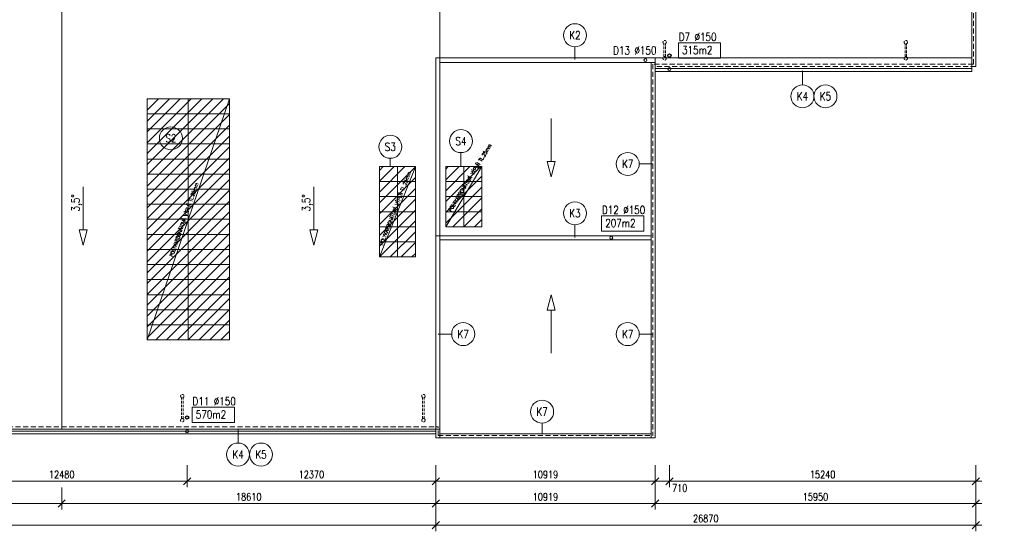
# Model space of a CAD drawing. Header units: millimetres. Extents: x -485339 to 350584, y -2181201 to -313328.
# Tile 12 of 115: x -227132 to -178143, y -1147765 to -1122326. Entities that reach past the tile are written whole.
import ezdxf
from ezdxf.enums import TextEntityAlignment as Align

# ---------------------------------------------------------------- set-up
doc = ezdxf.new("R2010")
doc.units = ezdxf.units.MM
doc.header["$LTSCALE"] = 10
for name, pattern in [('DASHDOT', [25.4, 12.7, -6.35, 0, -6.35]), ('DASHED', [19.05, 12.7, -6.35]), ('ČÁRKOVANÁ', [19.05, 12.7, -6.35]), ('ČÁRKOVANÁ2', [9.525, 6.35, -3.175])]:
    doc.linetypes.add(name, pattern=pattern)
doc.layers.get('Defpoints').update_dxf_attribs({"color": 201})
doc.layers.add('Dešt_svod', color=201, linetype='Continuous')
for name, color, linetype, lineweight in [('N_kóty', 10, 'Continuous', 18), ('N_popis', 10, 'Continuous', 18), ('N_čáry_plné', 10, 'Continuous', 18), ('N_čáry_pod', 10, 'ČÁRKOVANÁ', 18), ('N_šrary', 10, 'Continuous', 18), ('St_čáry_osy', 250, 'DASHDOT', 18), ('St_čáry_plné', 250, 'Continuous', 18), ('St_čáry_pod', 250, 'ČÁRKOVANÁ2', 18)]:
    doc.layers.add(name, color=color, linetype=linetype, lineweight=lineweight)
doc.layers.add('St_plocha_místn', color=140, linetype='Continuous', lineweight=18, plot=False)
doc.styles.get("Standard").update_dxf_attribs({"font": 'simplex.shx', "width": 0.8})
doc.dimstyles.new('stavebníM200', dxfattribs={"dimtxt": 370, "dimasz": 360, "dimexe": 300, "dimexo": 200, "dimgap": 150, "dimtad": 1, "dimdec": 0, "dimtxsty": 'Standard', "dimblk": 'OBLIQUE', "dimcen": -2.5, "dimdle": 300, "dimclrd": 256, "dimclre": 256, "dimclrt": 256, "dimadec": 4, "dimazin": 0, "dimtfac": 1, "dimtdec": 0, "dimtmove": 2, "dimatfit": 3, "dimldrblk": 'OBLIQUE', "dimfxl": 800, "dimfxlon": 1, "dimlwd": -1, "dimlwe": -1, "dimarcsym": 0})
pattern_1 = [(45, (-75857.86, -507733.66), (-269.40768, 269.40768), [])]

# ---------------------------------------------------------------- blocks, each defined once
blk = doc.blocks.new('G$CE3D3B369')
at = {"layer": 'St_čáry_osy', "linetype": 'ByBlock', "ltscale": 2}
blk.add_lwpolyline([(0, 0), (12000, 0), (12000, 4100), (0, 4100)], close=True, dxfattribs=at)
for points in [[(750, 4100), (750, 0)], [(1500, 4100), (1500, 0)], [(2250, 4100), (2250, 0)], [(3000, 4100), (3000, 0)], [(3750, 4100), (3750, 0)], [(4500, 4100), (4500, 0)], [(5250, 4100), (5250, 0)], [(6000, 4100), (6000, 0)], [(6750, 4100), (6750, 0)], [(7500, 4100), (7500, 0)], [(8250, 4100), (8250, 0)], [(9000, 4100), (9000, 0)], [(9750, 4100), (9750, 0)], [(10500, 4100), (10500, 0)], [(11250, 4100), (11250, 0)], [(0, 2050), (12000, 2050)]]:
    blk.add_lwpolyline(points, dxfattribs=at)
at = {"layer": 'St_čáry_osy', "ltscale": 2}
blk.add_lwpolyline([(12000, 4100), (12000, 0)], dxfattribs=at)
blk = doc.blocks.new('G$C94846F24')
at = {"layer": 'St_čáry_osy', "linetype": 'ByBlock', "ltscale": 2}
blk.add_lwpolyline([(-900, -4500), (900, -4500), (900, 0), (-900, 0)], close=True, dxfattribs=at)
for points in [[(0, 0), (0, -4500)], [(900, -750), (-900, -750)], [(900, -1500), (-900, -1500)], [(900, -2250), (-900, -2250)], [(900, -3000), (-900, -3000)], [(900, -3750), (-900, -3750)]]:
    blk.add_lwpolyline(points, dxfattribs=at)
blk = doc.blocks.new('G$CCDD23A3A')
at = {"layer": 'St_čáry_osy', "linetype": 'ByBlock', "ltscale": 2}
blk.add_lwpolyline([(-900, -3000), (900, -3000), (900, 0), (-900, 0)], close=True, dxfattribs=at)
for points in [[(0, 0), (0, -3000)], [(900, -750), (-900, -750)], [(900, -1500), (-900, -1500)], [(900, -2250), (-900, -2250)], [(900, -3000), (-900, -3000)]]:
    blk.add_lwpolyline(points, dxfattribs=at)
blk = doc.blocks.new('_OBLIQUE')
at = {"color": 0, "linetype": 'ByBlock'}
blk.add_line((-0.5, -0.5), (0.5, 0.5), dxfattribs=at)
blk = doc.blocks.new('*D2548')
at = {"layer": 'Defpoints', "color": 0, "transparency": 16777216}
for p in [(-242743, -1144267), (-225043, -1144387), (-225043, -1146388)]:
    blk.add_point(p, dxfattribs=at)
at = {"layer": 'N_kóty', "transparency": 16777216}
for p, q in [((-242743, -1145588), (-242743, -1146688)), ((-225043, -1145588), (-225043, -1146688)), ((-243043, -1146388), (-224743, -1146388))]:
    blk.add_line(p, q, dxfattribs=at)
at = {"layer": 'N_kóty', "linetype": 'ByBlock', "transparency": 16777216, "xscale": 360, "yscale": 360, "zscale": 360, "rotation": 180}
blk.add_blockref('_OBLIQUE', (-242743, -1146388), dxfattribs=at)
at = {"layer": 'N_kóty', "linetype": 'ByBlock', "transparency": 16777216, "xscale": 360, "yscale": 360, "zscale": 360}
blk.add_blockref('_OBLIQUE', (-225043, -1146388), dxfattribs=at)
at = {"layer": 'N_kóty', "transparency": 16777216, "insert": (-233893, -1146053), "char_height": 370, "attachment_point": 5}
blk.add_mtext('17700', dxfattribs=at)
blk = doc.blocks.new('*D2549')
at = {"layer": 'Defpoints', "color": 0, "transparency": 16777216}
for p in [(-225043, -1144387), (-206433, -1144827), (-206433, -1146388)]:
    blk.add_point(p, dxfattribs=at)
at = {"layer": 'N_kóty', "transparency": 16777216}
for p, q in [((-225043, -1145588), (-225043, -1146688)), ((-206433, -1145588), (-206433, -1146688)), ((-225343, -1146388), (-206133, -1146388))]:
    blk.add_line(p, q, dxfattribs=at)
at = {"layer": 'N_kóty', "linetype": 'ByBlock', "transparency": 16777216, "xscale": 360, "yscale": 360, "zscale": 360, "rotation": 180}
blk.add_blockref('_OBLIQUE', (-225043, -1146388), dxfattribs=at)
at = {"layer": 'N_kóty', "linetype": 'ByBlock', "transparency": 16777216, "xscale": 360, "yscale": 360, "zscale": 360}
blk.add_blockref('_OBLIQUE', (-206433, -1146388), dxfattribs=at)
at = {"layer": 'N_kóty', "transparency": 16777216, "insert": (-215738, -1146053), "char_height": 370, "attachment_point": 5}
blk.add_mtext('18610', dxfattribs=at)
blk = doc.blocks.new('*D2550')
at = {"layer": 'Defpoints', "color": 0, "transparency": 16777216}
for p in [(-276233, -1144387), (-206433, -1144827), (-276233, -1147465)]:
    blk.add_point(p, dxfattribs=at)
at = {"layer": 'N_kóty', "transparency": 16777216}
for p, q in [((-276233, -1146665), (-276233, -1147765)), ((-206433, -1146665), (-206433, -1147765)), ((-206133, -1147465), (-276533, -1147465))]:
    blk.add_line(p, q, dxfattribs=at)
at = {"layer": 'N_kóty', "linetype": 'ByBlock', "transparency": 16777216, "xscale": 360, "yscale": 360, "zscale": 360, "rotation": 180}
blk.add_blockref('_OBLIQUE', (-276233, -1147465), dxfattribs=at)
at = {"layer": 'N_kóty', "linetype": 'ByBlock', "transparency": 16777216, "xscale": 360, "yscale": 360, "zscale": 360}
blk.add_blockref('_OBLIQUE', (-206433, -1147465), dxfattribs=at)
at = {"layer": 'N_kóty', "transparency": 16777216, "insert": (-241334, -1147130), "char_height": 370, "attachment_point": 5}
blk.add_mtext('69800', dxfattribs=at)
blk = doc.blocks.new('*D2554')
at = {"layer": 'Defpoints', "color": 0, "transparency": 16777216}
for p in [(-231283, -1142106), (-218803, -1142106), (-218803, -1145279)]:
    blk.add_point(p, dxfattribs=at)
at = {"layer": 'N_kóty', "transparency": 16777216}
for p, q in [((-231283, -1144479), (-231283, -1145579)), ((-218803, -1144479), (-218803, -1145579)), ((-231583, -1145279), (-218503, -1145279))]:
    blk.add_line(p, q, dxfattribs=at)
at = {"layer": 'N_kóty', "linetype": 'ByBlock', "transparency": 16777216, "xscale": 360, "yscale": 360, "zscale": 360, "rotation": 180}
blk.add_blockref('_OBLIQUE', (-231283, -1145279), dxfattribs=at)
at = {"layer": 'N_kóty', "linetype": 'ByBlock', "transparency": 16777216, "xscale": 360, "yscale": 360, "zscale": 360}
blk.add_blockref('_OBLIQUE', (-218803, -1145279), dxfattribs=at)
at = {"layer": 'N_kóty', "transparency": 16777216, "insert": (-225043, -1144944), "char_height": 370, "attachment_point": 5}
blk.add_mtext('12480', dxfattribs=at)
blk = doc.blocks.new('*D2555')
at = {"layer": 'Defpoints', "color": 0, "transparency": 16777216}
for p in [(-218803, -1142106), (-206433, -1143123), (-206433, -1145279)]:
    blk.add_point(p, dxfattribs=at)
at = {"layer": 'N_kóty', "transparency": 16777216}
for p, q in [((-218803, -1144479), (-218803, -1145579)), ((-206433, -1144479), (-206433, -1145579)), ((-219103, -1145279), (-206133, -1145279))]:
    blk.add_line(p, q, dxfattribs=at)
at = {"layer": 'N_kóty', "linetype": 'ByBlock', "transparency": 16777216, "xscale": 360, "yscale": 360, "zscale": 360, "rotation": 180}
blk.add_blockref('_OBLIQUE', (-218803, -1145279), dxfattribs=at)
at = {"layer": 'N_kóty', "linetype": 'ByBlock', "transparency": 16777216, "xscale": 360, "yscale": 360, "zscale": 360}
blk.add_blockref('_OBLIQUE', (-206433, -1145279), dxfattribs=at)
at = {"layer": 'N_kóty', "transparency": 16777216, "insert": (-212618, -1144944), "char_height": 370, "attachment_point": 5}
blk.add_mtext('12370', dxfattribs=at)
blk = doc.blocks.new('*D2556')
at = {"layer": 'Defpoints', "color": 0, "transparency": 16777216}
for p in [(-194803, -1124110), (-195513, -1143123), (-194803, -1145279)]:
    blk.add_point(p, dxfattribs=at)
at = {"layer": 'N_kóty', "transparency": 16777216}
for p, q in [((-195513, -1144479), (-195513, -1145579)), ((-194803, -1144479), (-194803, -1145579)), ((-195813, -1145279), (-194503, -1145279))]:
    blk.add_line(p, q, dxfattribs=at)
at = {"layer": 'N_kóty', "linetype": 'ByBlock', "transparency": 16777216, "xscale": 360, "yscale": 360, "zscale": 360, "rotation": 180}
blk.add_blockref('_OBLIQUE', (-195513, -1145279), dxfattribs=at)
at = {"layer": 'N_kóty', "linetype": 'ByBlock', "transparency": 16777216, "xscale": 360, "yscale": 360, "zscale": 360}
blk.add_blockref('_OBLIQUE', (-194803, -1145279), dxfattribs=at)
at = {"layer": 'N_kóty', "transparency": 16777216, "insert": (-194294, -1145614), "char_height": 370, "attachment_point": 5}
blk.add_mtext('710', dxfattribs=at)
blk = doc.blocks.new('*D2557')
at = {"layer": 'Defpoints', "color": 0, "transparency": 16777216}
for p in [(-194803, -1124110), (-179563, -1124658), (-179563, -1145279)]:
    blk.add_point(p, dxfattribs=at)
at = {"layer": 'N_kóty', "transparency": 16777216}
for p, q in [((-194803, -1144479), (-194803, -1145579)), ((-179563, -1144479), (-179563, -1145579)), ((-195103, -1145279), (-179263, -1145279))]:
    blk.add_line(p, q, dxfattribs=at)
at = {"layer": 'N_kóty', "linetype": 'ByBlock', "transparency": 16777216, "xscale": 360, "yscale": 360, "zscale": 360, "rotation": 180}
blk.add_blockref('_OBLIQUE', (-194803, -1145279), dxfattribs=at)
at = {"layer": 'N_kóty', "linetype": 'ByBlock', "transparency": 16777216, "xscale": 360, "yscale": 360, "zscale": 360}
blk.add_blockref('_OBLIQUE', (-179563, -1145279), dxfattribs=at)
at = {"layer": 'N_kóty', "transparency": 16777216, "insert": (-187183, -1144944), "char_height": 370, "attachment_point": 5}
blk.add_mtext('15240', dxfattribs=at)
blk = doc.blocks.new('*D2566')
at = {"layer": 'Defpoints', "color": 0, "transparency": 16777216}
for p in [(-206433, -1143123), (-195513, -1143077), (-195513, -1145279)]:
    blk.add_point(p, dxfattribs=at)
at = {"layer": 'N_kóty', "transparency": 16777216}
for p, q in [((-206433, -1144479), (-206433, -1145579)), ((-195513, -1144479), (-195513, -1145579)), ((-206733, -1145279), (-195213, -1145279))]:
    blk.add_line(p, q, dxfattribs=at)
at = {"layer": 'N_kóty', "linetype": 'ByBlock', "transparency": 16777216, "xscale": 360, "yscale": 360, "zscale": 360, "rotation": 180}
blk.add_blockref('_OBLIQUE', (-206433, -1145279), dxfattribs=at)
at = {"layer": 'N_kóty', "linetype": 'ByBlock', "transparency": 16777216, "xscale": 360, "yscale": 360, "zscale": 360}
blk.add_blockref('_OBLIQUE', (-195513, -1145279), dxfattribs=at)
at = {"layer": 'N_kóty', "transparency": 16777216, "insert": (-200973, -1144944), "char_height": 370, "attachment_point": 5}
blk.add_mtext('10919', dxfattribs=at)
blk = doc.blocks.new('*D2567')
at = {"layer": 'Defpoints', "color": 0, "transparency": 16777216}
for p in [(-195513, -1143123), (-206433, -1144827), (-195513, -1146388)]:
    blk.add_point(p, dxfattribs=at)
at = {"layer": 'N_kóty', "transparency": 16777216}
for p, q in [((-206433, -1145588), (-206433, -1146688)), ((-195513, -1145588), (-195513, -1146688)), ((-206733, -1146388), (-195213, -1146388))]:
    blk.add_line(p, q, dxfattribs=at)
at = {"layer": 'N_kóty', "linetype": 'ByBlock', "transparency": 16777216, "xscale": 360, "yscale": 360, "zscale": 360, "rotation": 180}
blk.add_blockref('_OBLIQUE', (-206433, -1146388), dxfattribs=at)
at = {"layer": 'N_kóty', "linetype": 'ByBlock', "transparency": 16777216, "xscale": 360, "yscale": 360, "zscale": 360}
blk.add_blockref('_OBLIQUE', (-195513, -1146388), dxfattribs=at)
at = {"layer": 'N_kóty', "transparency": 16777216, "insert": (-200973, -1146053), "char_height": 370, "attachment_point": 5}
blk.add_mtext('10919', dxfattribs=at)
blk = doc.blocks.new('*D2568')
at = {"layer": 'Defpoints', "color": 0, "transparency": 16777216}
for p in [(-179563, -1124658), (-195513, -1143123), (-179563, -1146388)]:
    blk.add_point(p, dxfattribs=at)
at = {"layer": 'N_kóty', "transparency": 16777216}
for p, q in [((-195513, -1145588), (-195513, -1146688)), ((-179563, -1145588), (-179563, -1146688)), ((-195813, -1146388), (-179263, -1146388))]:
    blk.add_line(p, q, dxfattribs=at)
at = {"layer": 'N_kóty', "linetype": 'ByBlock', "transparency": 16777216, "xscale": 360, "yscale": 360, "zscale": 360, "rotation": 180}
blk.add_blockref('_OBLIQUE', (-195513, -1146388), dxfattribs=at)
at = {"layer": 'N_kóty', "linetype": 'ByBlock', "transparency": 16777216, "xscale": 360, "yscale": 360, "zscale": 360}
blk.add_blockref('_OBLIQUE', (-179563, -1146388), dxfattribs=at)
at = {"layer": 'N_kóty', "transparency": 16777216, "insert": (-187538, -1146053), "char_height": 370, "attachment_point": 5}
blk.add_mtext('15950', dxfattribs=at)
blk = doc.blocks.new('*D2569')
at = {"layer": 'Defpoints', "color": 0, "transparency": 16777216}
for p in [(-179563, -1124658), (-206433, -1144827), (-179563, -1147465)]:
    blk.add_point(p, dxfattribs=at)
at = {"layer": 'N_kóty', "transparency": 16777216}
for p, q in [((-206433, -1146665), (-206433, -1147765)), ((-179563, -1146665), (-179563, -1147765)), ((-206733, -1147465), (-179263, -1147465))]:
    blk.add_line(p, q, dxfattribs=at)
at = {"layer": 'N_kóty', "linetype": 'ByBlock', "transparency": 16777216, "xscale": 360, "yscale": 360, "zscale": 360, "rotation": 180}
blk.add_blockref('_OBLIQUE', (-206433, -1147465), dxfattribs=at)
at = {"layer": 'N_kóty', "linetype": 'ByBlock', "transparency": 16777216, "xscale": 360, "yscale": 360, "zscale": 360}
blk.add_blockref('_OBLIQUE', (-179563, -1147465), dxfattribs=at)
at = {"layer": 'N_kóty', "transparency": 16777216, "insert": (-192998, -1147130), "char_height": 370, "attachment_point": 5}
blk.add_mtext('26870', dxfattribs=at)
blk = doc.blocks.new('*D2570')
at = {"layer": 'Defpoints', "color": 0, "transparency": 16777216}
for p in [(-197699, -1133168), (-175882, -1133168), (-195513, -1143123)]:
    blk.add_point(p, dxfattribs=at)
at = {"layer": 'N_kóty', "transparency": 16777216}
for p, q in [((-175882, -1143423), (-175882, -1132868)), ((-176682, -1133168), (-175582, -1133168)), ((-176682, -1143123), (-175582, -1143123))]:
    blk.add_line(p, q, dxfattribs=at)
at = {"layer": 'N_kóty', "linetype": 'ByBlock', "transparency": 16777216, "xscale": 360, "yscale": 360, "zscale": 360}
for p, rotation in [((-175882, -1133168), 90), ((-175882, -1143123), 270)]:
    blk.add_blockref('_OBLIQUE', p, dxfattribs=dict(at, rotation=rotation))
at = {"layer": 'N_kóty', "transparency": 16777216, "insert": (-176217, -1138145), "char_height": 370, "attachment_point": 5, "rotation": 90}
blk.add_mtext('9955', dxfattribs=at)
blk = doc.blocks.new('*D2571')
at = {"layer": 'Defpoints', "color": 0, "transparency": 16777216}
for p in [(-179563, -1124658), (-175882, -1124658), (-197699, -1133168)]:
    blk.add_point(p, dxfattribs=at)
at = {"layer": 'N_kóty', "transparency": 16777216}
for p, q in [((-176682, -1124658), (-175582, -1124658)), ((-175882, -1133468), (-175882, -1124358)), ((-176682, -1133168), (-175582, -1133168))]:
    blk.add_line(p, q, dxfattribs=at)
at = {"layer": 'N_kóty', "linetype": 'ByBlock', "transparency": 16777216, "xscale": 360, "yscale": 360, "zscale": 360}
for p, rotation in [((-175882, -1124658), 90), ((-175882, -1133168), 270)]:
    blk.add_blockref('_OBLIQUE', p, dxfattribs=dict(at, rotation=rotation))
at = {"layer": 'N_kóty', "transparency": 16777216, "insert": (-176217, -1128913), "char_height": 370, "attachment_point": 5, "rotation": 90}
blk.add_mtext('8510', dxfattribs=at)
blk = doc.blocks.new('*D2572')
at = {"layer": 'Defpoints', "color": 0, "transparency": 16777216}
for p in [(-179763, -1112328), (-175882, -1112328), (-179563, -1124658)]:
    blk.add_point(p, dxfattribs=at)
at = {"layer": 'N_kóty', "transparency": 16777216}
for p, q in [((-175882, -1124958), (-175882, -1112028)), ((-176682, -1112328), (-175582, -1112328)), ((-176682, -1124658), (-175582, -1124658))]:
    blk.add_line(p, q, dxfattribs=at)
at = {"layer": 'N_kóty', "linetype": 'ByBlock', "transparency": 16777216, "xscale": 360, "yscale": 360, "zscale": 360}
for p, rotation in [((-175882, -1112328), 90), ((-175882, -1124658), 270)]:
    blk.add_blockref('_OBLIQUE', p, dxfattribs=dict(at, rotation=rotation))
at = {"layer": 'N_kóty', "transparency": 16777216, "insert": (-176217, -1118493), "char_height": 370, "attachment_point": 5, "rotation": 90}
blk.add_mtext('12330', dxfattribs=at)
blk = doc.blocks.new('*D2574')
at = {"layer": 'Defpoints', "color": 0, "transparency": 16777216}
for p in [(-178801, -1099998), (-179563, -1124658), (-174778, -1124658)]:
    blk.add_point(p, dxfattribs=at)
at = {"layer": 'N_kóty', "transparency": 16777216}
for p, q in [((-174778, -1099698), (-174778, -1124958)), ((-175578, -1099998), (-174478, -1099998)), ((-175578, -1124658), (-174478, -1124658))]:
    blk.add_line(p, q, dxfattribs=at)
at = {"layer": 'N_kóty', "linetype": 'ByBlock', "transparency": 16777216, "xscale": 360, "yscale": 360, "zscale": 360}
for p, rotation in [((-174778, -1099998), 90), ((-174778, -1124658), 270)]:
    blk.add_blockref('_OBLIQUE', p, dxfattribs=dict(at, rotation=rotation))
at = {"layer": 'N_kóty', "transparency": 16777216, "insert": (-175113, -1112328), "char_height": 370, "attachment_point": 5, "rotation": 90}
blk.add_mtext('24660', dxfattribs=at)
blk = doc.blocks.new('*D2575')
at = {"layer": 'Defpoints', "color": 0, "transparency": 16777216}
for p in [(-179563, -1124658), (-195513, -1143123), (-174778, -1143123)]:
    blk.add_point(p, dxfattribs=at)
at = {"layer": 'N_kóty', "transparency": 16777216}
for p, q in [((-175578, -1124658), (-174478, -1124658)), ((-174778, -1124358), (-174778, -1143423)), ((-175578, -1143123), (-174478, -1143123))]:
    blk.add_line(p, q, dxfattribs=at)
at = {"layer": 'N_kóty', "linetype": 'ByBlock', "transparency": 16777216, "xscale": 360, "yscale": 360, "zscale": 360}
for p, rotation in [((-174778, -1124658), 90), ((-174778, -1143123), 270)]:
    blk.add_blockref('_OBLIQUE', p, dxfattribs=dict(at, rotation=rotation))
at = {"layer": 'N_kóty', "transparency": 16777216, "insert": (-175113, -1133890), "char_height": 370, "attachment_point": 5, "rotation": 90}
blk.add_mtext('18465', dxfattribs=at)
blk = doc.blocks.new('*D2576')
at = {"layer": 'Defpoints', "color": 0, "transparency": 16777216}
for p in [(-178801, -1099998), (-173847, -1099998), (-195513, -1143123)]:
    blk.add_point(p, dxfattribs=at)
at = {"layer": 'N_kóty', "transparency": 16777216}
for p, q in [((-173847, -1143423), (-173847, -1099698)), ((-174647, -1099998), (-173547, -1099998)), ((-174647, -1143123), (-173547, -1143123))]:
    blk.add_line(p, q, dxfattribs=at)
at = {"layer": 'N_kóty', "linetype": 'ByBlock', "transparency": 16777216, "xscale": 360, "yscale": 360, "zscale": 360}
for p, rotation in [((-173847, -1099998), 90), ((-173847, -1143123), 270)]:
    blk.add_blockref('_OBLIQUE', p, dxfattribs=dict(at, rotation=rotation))
at = {"layer": 'N_kóty', "transparency": 16777216, "insert": (-174182, -1121560), "char_height": 370, "attachment_point": 5, "rotation": 90}
blk.add_mtext('43125', dxfattribs=at)
blk = doc.blocks.new('*D2577')
at = {"layer": 'Defpoints', "color": 0, "transparency": 16777216}
for p in [(-206433, -1142683), (-278398, -1143123), (-206433, -1143123)]:
    blk.add_point(p, dxfattribs=at)
at = {"layer": 'N_kóty', "transparency": 16777216}
for p, q in [((-278398, -1142383), (-278398, -1143423)), ((-277598, -1142683), (-278698, -1142683)), ((-277598, -1143123), (-278698, -1143123))]:
    blk.add_line(p, q, dxfattribs=at)
at = {"layer": 'N_kóty', "linetype": 'ByBlock', "transparency": 16777216, "xscale": 360, "yscale": 360, "zscale": 360}
for p, rotation in [((-278398, -1142683), 90), ((-278398, -1143123), 270)]:
    blk.add_blockref('_OBLIQUE', p, dxfattribs=dict(at, rotation=rotation))
at = {"layer": 'N_kóty', "transparency": 16777216, "insert": (-278091, -1143750), "char_height": 370, "attachment_point": 5, "rotation": 90}
blk.add_mtext('440', dxfattribs=at)
blk = doc.blocks.new('*D2578')
at = {"layer": 'Defpoints', "color": 0, "transparency": 16777216}
for p in [(-207371, -1142683), (-279336, -1143123), (-207371, -1143123)]:
    blk.add_point(p, dxfattribs=at)
at = {"layer": 'N_kóty', "transparency": 16777216}
for p, q in [((-279336, -1142383), (-279336, -1143423)), ((-278536, -1142683), (-279636, -1142683)), ((-278536, -1143123), (-279636, -1143123))]:
    blk.add_line(p, q, dxfattribs=at)
at = {"layer": 'N_kóty', "linetype": 'ByBlock', "transparency": 16777216, "xscale": 360, "yscale": 360, "zscale": 360}
for p, rotation in [((-279336, -1142683), 90), ((-279336, -1143123), 270)]:
    blk.add_blockref('_OBLIQUE', p, dxfattribs=dict(at, rotation=rotation))
at = {"layer": 'N_kóty', "transparency": 16777216, "insert": (-279029, -1143750), "char_height": 370, "attachment_point": 5, "rotation": 90}
blk.add_mtext('440', dxfattribs=at)

msp = doc.modelspace()

# ---------------------------------------------------------------- hatches: boundary and pattern name
at = {"layer": 'N_šrary', "linetype": 'DASHED'}
h = msp.add_hatch(dxfattribs=at)
h.set_pattern_fill('ANSI31', color=256, scale=120)
h.set_pattern_definition(pattern_1)
h.paths.add_polyline_path([(-220792, -1138252.9), (-216692, -1138252.9), (-216692, -1126252.9), (-220792, -1126252.9)])
h = msp.add_hatch(dxfattribs=at)
h.set_pattern_fill('ANSI31', color=256, scale=120)
h.set_pattern_definition(pattern_1)
h.paths.add_polyline_path([(-209237.7, -1134122.9), (-207437.7, -1134122.9), (-207437.7, -1129622.9), (-209237.7, -1129622.9)])
h = msp.add_hatch(dxfattribs=at)
h.set_pattern_fill('ANSI31', color=256, scale=120)
h.set_pattern_definition(pattern_1)
h.paths.add_polyline_path([(-205937.7, -1132622.9), (-204137.7, -1132622.9), (-204137.7, -1129622.9), (-205937.7, -1129622.9)])

# ---------------------------------------------------------------- linework, layer by layer
at = {"layer": 'Dešt_svod'}
for centre in [(-194803.1, -1124110.3), (-218802.8, -1142105.7)]:
    msp.add_circle(centre, 80, dxfattribs=at)
at = {"layer": 'N_kóty'}
for centre in [(-196000.1, -1124337.4), (-194803.1, -1124779.1), (-218802.8, -1142797.2)]:
    msp.add_circle(centre, 75, dxfattribs=at)
at = {"layer": 'N_popis'}
for points in [[(-194356.7, -1123479.7), (-192257.1, -1123479.7), (-192257.1, -1124240.6), (-194356.7, -1124240.6)], [(-200694.3, -1130132.7), (-200893.6, -1129374.6), (-200495.1, -1129374.6)], [(-198178, -1132085.1), (-196078.3, -1132085.1), (-196078.3, -1132846), (-198178, -1132846)], [(-223969.7, -1133540.2), (-224168.9, -1132782.1), (-223770.5, -1132782.1)], [(-212489.8, -1133540.2), (-212689, -1132782.1), (-212290.6, -1132782.1)], [(-200694.3, -1136006.2), (-200893.6, -1136764.2), (-200495.1, -1136764.2)], [(-218550.3, -1141599.3), (-216450.6, -1141599.3), (-216450.6, -1142360.2), (-218550.3, -1142360.2)]]:
    msp.add_lwpolyline(points, close=True, dxfattribs=at)
for points in [[(-216692, -1126252.9), (-220792, -1138252.9)], [(-200694.3, -1127234.3), (-200694.3, -1129374.6)], [(-209231, -1134122.9), (-207437.7, -1129635.5)], [(-205937.7, -1132622.9), (-204137.7, -1129622.9)], [(-223969.7, -1130641.8), (-223969.7, -1132782.1)], [(-212489.8, -1130641.8), (-212489.8, -1132782.1)], [(-200694.3, -1138904.6), (-200694.3, -1136764.2)]]:
    msp.add_lwpolyline(points, dxfattribs=at)
at = {"layer": 'N_čáry_plné'}
for p, q in [((-195512.8, -1124216), (-195513.4, -1143122.9)), ((-195712.8, -1124456), (-195713.4, -1143122.9)), ((-206432.7, -1143122.9), (-206432.7, -1142682.9)), ((-195513.4, -1143122.9), (-206432.7, -1143122.9)), ((-195713.4, -1142922.9), (-206232.7, -1142922.9))]:
    msp.add_line(p, q, dxfattribs=at)
for points in [[(-179763, -1124898), (-179763, -1096897.9)], [(-179563, -1124658), (-179563, -1096897.9)], [(-199505.8, -1123670.8), (-199505.8, -1124302.7)], [(-206232.7, -1143122.9), (-206232.7, -1124216)], [(-195512.8, -1124216), (-206232.7, -1124216)], [(-195512.8, -1124456), (-206232.7, -1124456)], [(-195512.8, -1124758), (-179763, -1124758)], [(-195512.8, -1124898), (-179763, -1124898)], [(-188185.3, -1125564.5), (-188185.3, -1124871)], [(-205178.6, -1128936.2), (-205178.6, -1129622.9)], [(-208694, -1129219.2), (-208694, -1129622.9)], [(-196307.2, -1129500.3), (-195632.7, -1129500.3)], [(-199505.8, -1132523.9), (-199505.8, -1133155.8)], [(-206432.7, -1142682.9), (-206432.7, -1133069.4)], [(-195713.1, -1133069.4), (-206432.7, -1133069.4)], [(-195713.1, -1133269.4), (-206232.7, -1133269.4)], [(-205638.3, -1137959.3), (-206312.7, -1137959.3)], [(-196307.2, -1137959.3), (-195632.7, -1137959.3)], [(-201139.9, -1142389.8), (-201139.9, -1142922.9)], [(-276032.7, -1142782.9), (-206432.7, -1142782.9)], [(-216268.5, -1143376.4), (-216268.5, -1142682.9)], [(-276032.7, -1142922.9), (-206432.7, -1142922.9)]]:
    msp.add_lwpolyline(points, dxfattribs=at)
for centre, radius in [((-199505.8, -1123098.9), 571.9), ((-188185.3, -1126136.3), 571.9), ((-187041.6, -1126136.3), 571.9), ((-219611.6, -1128222.9), 571.9), ((-208694, -1128647.3), 571.9), ((-205178.6, -1128364.4), 571.9), ((-196879.1, -1129500.3), 571.9), ((-199505.8, -1131952), 571.9), ((-197699.3, -1133168), 75), ((-205066.4, -1137959.3), 571.9), ((-196879.1, -1137959.3), 571.9), ((-201139.9, -1141817.9), 571.9), ((-216268.5, -1143948.2), 571.9), ((-215124.8, -1143948.2), 571.9)]:
    msp.add_circle(centre, radius, dxfattribs=at)
at = {"layer": 'N_čáry_pod', "ltscale": 2}
for p, q in [((-195632.7, -1124538), (-195632.7, -1143002.9)), ((-206312.7, -1143002.9), (-206312.7, -1142562.9)), ((-206312.7, -1143002.9), (-195632.7, -1143002.9))]:
    msp.add_line(p, q, dxfattribs=at)
for points in [[(-179683, -1124538), (-179683, -1096897.9)], [(-179683, -1124538), (-195632.7, -1124538)], [(-179563, -1124658), (-195512.8, -1124658)], [(-276232.7, -1142682.9), (-206432.7, -1142682.9)], [(-276112.7, -1142562.9), (-206312.7, -1142562.9)]]:
    msp.add_lwpolyline(points, dxfattribs=at)
at = {"layer": 'St_plocha_místn'}
for points in [[(-242742, -1142682.9), (-225042.7, -1142682.9), (-225042.7, -1112326.9), (-242742, -1112326.9)], [(-225042.7, -1142682.9), (-206232.7, -1142682.9), (-206232.7, -1112326.9), (-225042.7, -1112326.9)], [(-206232.7, -1124216), (-179763, -1124216), (-179763, -1112326.9), (-206232.7, -1112326.9)], [(-195512.8, -1124216), (-206432.7, -1124216), (-206432.7, -1143122.9), (-195512.8, -1143122.9)]]:
    msp.add_lwpolyline(points, close=True, dxfattribs=at)
at = {"layer": 'St_čáry_pod', "color": 150, "ltscale": 3}
for points in [[(-225042.7, -1092443.2), (-225042.7, -1142682.9)], [(-206232.7, -1124216), (-206232.7, -1092443.2)]]:
    msp.add_lwpolyline(points, dxfattribs=at)
at = {"layer": 'St_čáry_pod', "lineweight": 18, "ltscale": 2}
for points in [[(-195083.1, -1124172.5), (-195082.7, -1123517.9)], [(-195003.1, -1124172.5), (-195002.7, -1123517.9)], [(-183083.1, -1124172.5), (-183082.7, -1123517.9)], [(-183003.1, -1124172.5), (-183002.7, -1123517.9)], [(-219082.7, -1142167.9), (-219082.7, -1141117.9)], [(-219002.7, -1142167.9), (-219002.7, -1141117.9)], [(-207082.7, -1142167.9), (-207082.7, -1141117.9)], [(-207002.7, -1142167.9), (-207002.7, -1141117.9)]]:
    msp.add_lwpolyline(points, dxfattribs=at)
at = {"layer": 'St_čáry_pod', "ltscale": 2}
for centre in [(-195042.7, -1123442.9), (-183042.7, -1123442.9), (-195043.1, -1124247.5), (-183043.1, -1124247.5), (-219042.7, -1141042.9), (-207042.7, -1141042.9), (-219042.7, -1142242.9), (-207042.7, -1142242.9)]:
    msp.add_circle(centre, 85, dxfattribs=at)

# ---------------------------------------------------------------- block references
at = {"layer": 'St_čáry_plné', "ltscale": 2, "rotation": 90}
msp.add_blockref('G$CE3D3B369', (-216692, -1138252.9), dxfattribs=at)
at = {"layer": 'St_čáry_plné', "ltscale": 2}
for name, p in [('G$C94846F24', (-208337.7, -1129622.9)), ('G$CCDD23A3A', (-205037.7, -1129622.9))]:
    msp.add_blockref(name, p, dxfattribs=at)

# ---------------------------------------------------------------- texts
at = {"layer": 'N_popis', "width": 0.8}
for s, p in [('K2', (-199505.8, -1123098.9)), ('K4', (-188185.3, -1126136.3)), ('K5', (-187041.6, -1126136.3)), ('S2', (-219611.6, -1128222.9)), ('S4', (-205178.6, -1128364.4)), ('S3', (-208694, -1128647.3)), ('K7', (-196879.1, -1129500.3)), ('K3', (-199505.8, -1131952)), ('K7', (-205066.4, -1137959.3)), ('K7', (-196879.1, -1137959.3)), ('K7', (-201139.9, -1141817.9)), ('K4', (-216268.5, -1143948.2)), ('K5', (-215124.8, -1143948.2))]:
    msp.add_text(s, height=400, dxfattribs=at).set_placement(p, align=Align.MIDDLE_CENTER)
for s, p in [('D7 %%c150', (-194339.6, -1123382.2)), ('D13 %%c150', (-197603.6, -1124056.2)), ('315m2', (-194175.9, -1124037.1)), ('D12 %%c150', (-198160.9, -1131987.5)), ('207m2', (-197997.2, -1132642.5)), ('D11 %%c150', (-218533.2, -1141501.7)), ('570m2', (-218369.4, -1142156.6))]:
    msp.add_text(s, height=400, dxfattribs=at).set_placement(p)
for s, height, rotation, p in [('POLYKARBONÁTOVÁ VÝPLŇ TL.25mm', 180, 58.70215, (-205661.2, -1131888)), ('POLYKARBONÁTOVÁ VÝPLŇ TL.25mm', 180, 68.9013, (-209061.8, -1133556.1)), ('3,5°', 400, 90, (-224154.7, -1131861)), ('POLYKARBONÁTOVÁ VÝPLŇ TL.25mm', 180, 70.83983, (-219508, -1134140.4)), ('3,5°', 400, 90, (-212674.8, -1131861))]:
    msp.add_text(s, height=height, rotation=rotation, dxfattribs=at).set_placement(p)

# ---------------------------------------------------------------- dimensions: what is measured, and where the dimension line sits
at = {"layer": 'N_kóty'}
for base, p1, p2, picture, middle in [((-173846.8, -1099997.9), (-195513.4, -1143122.9), (-178801, -1099997.9), '*D2576', (-174181.8, -1121560.4)), ((-174778.1, -1124658), (-178801, -1099997.9), (-179563, -1124658), '*D2574', (-175113.1, -1112327.9)), ((-175881.9, -1112327.9), (-179563, -1124658), (-179763, -1112327.9), '*D2572', (-176216.9, -1118493)), ((-175881.9, -1124658), (-197699.3, -1133168), (-179563, -1124658), '*D2571', (-176216.9, -1128913)), ((-174778.1, -1143122.9), (-179563, -1124658), (-195513.4, -1143122.9), '*D2575', (-175113.1, -1133890.4)), ((-175881.9, -1133168), (-195513.4, -1143122.9), (-197699.3, -1133168), '*D2570', (-176216.9, -1138145.5))]:
    dim = msp.add_linear_dim(base=base, p1=p1, p2=p2, angle=90, dimstyle='stavebníM200', dxfattribs=at)
    dim.commit()
    dim.dimension.update_dxf_attribs({"geometry": picture, "text_midpoint": middle})
for base, p1, p2, picture, middle in [((-194803.1, -1145279.5), (-195513.4, -1143123.3), (-194803.1, -1124110.3), '*D2556', (-194293.9, -1145613.5)), ((-276232.7, -1147465.5), (-206432.7, -1144827.1), (-276232.7, -1144387.1), '*D2550', (-241333.7, -1147130.5))]:
    dim = msp.add_linear_dim(base=base, p1=p1, p2=p2, dimstyle='stavebníM200', dxfattribs=at)
    dim.commit()
    dim.dimension.update_dxf_attribs({"geometry": picture, "text_midpoint": middle, "dimtype": 160})
for base, p1, p2, picture, middle in [((-179563, -1145279.5), (-194803.1, -1124110.3), (-179563, -1124658), '*D2557', (-187183.1, -1144944.5)), ((-179563, -1147465.5), (-206432.7, -1144827.1), (-179563, -1124658), '*D2569', (-192997.9, -1147130.5)), ((-179563, -1146388.4), (-195513.4, -1143122.9), (-179563, -1124658), '*D2568', (-187538.2, -1146053.4)), ((-218802.8, -1145279.5), (-231282.7, -1142105.7), (-218802.8, -1142105.7), '*D2554', (-225042.7, -1144944.5)), ((-206432.7, -1145279.5), (-218802.8, -1142105.7), (-206432.7, -1143122.9), '*D2555', (-212617.8, -1144944.5)), ((-195513.4, -1145279.5), (-206432.7, -1143122.9), (-195513.4, -1143076.7), '*D2566', (-200973.1, -1144944.5)), ((-195513.4, -1146388.4), (-206432.7, -1144827.1), (-195513.4, -1143122.9), '*D2567', (-200973.1, -1146053.4)), ((-225042.7, -1146388.4), (-242743, -1144267.1), (-225042.7, -1144387.1), '*D2548', (-233892.9, -1146053.4)), ((-206432.7, -1146388.4), (-225042.7, -1144387.1), (-206432.7, -1144827.1), '*D2549', (-215737.7, -1146053.4))]:
    dim = msp.add_linear_dim(base=base, p1=p1, p2=p2, dimstyle='stavebníM200', dxfattribs=at)
    dim.commit()
    dim.dimension.update_dxf_attribs({"geometry": picture, "text_midpoint": middle})
for base, p1, p2, picture, middle in [((-279335.7, -1143122.9), (-207370.8, -1142682.9), (-207370.8, -1143122.9), '*D2578', (-279029.2, -1143750.5)), ((-278397.7, -1143122.9), (-206432.7, -1142682.9), (-206432.7, -1143122.9), '*D2577', (-278091.1, -1143750.5))]:
    dim = msp.add_linear_dim(base=base, p1=p1, p2=p2, angle=90, dimstyle='stavebníM200', dxfattribs=at)
    dim.commit()
    dim.dimension.update_dxf_attribs({"geometry": picture, "text_midpoint": middle, "dimtype": 160})

doc.saveas('drawing.dxf')
